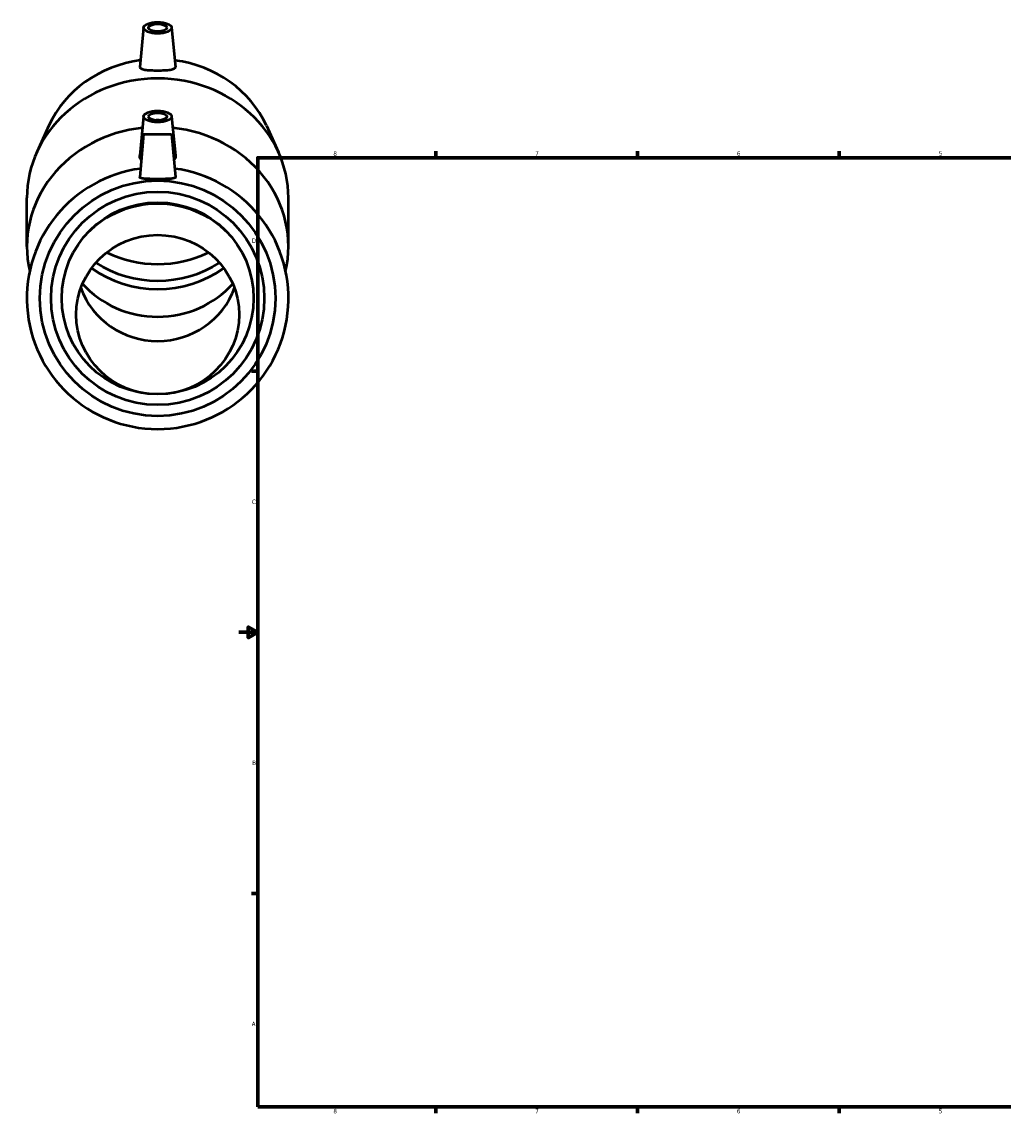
# Model space of a CAD drawing. Header units: inches. Extents: x -4.5 to 74.7, y -34.7 to 55.2.
# Tile 2 of 6: x -4.5 to 16.2, y 0.6 to 23.9. Entities that reach past the tile are written whole.
import ezdxf

# ---------------------------------------------------------------- set-up
doc = ezdxf.new("R2010")
doc.units = ezdxf.units.IN
doc.header["$MEASUREMENT"] = 0
doc.layers.add('Border (ANSI)', color=7, linetype='Continuous', lineweight=70)
doc.layers.add('Visible (ANSI)', color=7, linetype='Continuous', lineweight=50)
doc.styles.add('Note Text (ANSI)', font='tahoma.ttf')

# ---------------------------------------------------------------- blocks, each defined once
blk = doc.blocks.new('Borders Default Border')
at = {"layer": 'Border (ANSI)'}
for p, q in [((4.25, 21), (4.25, 21.134)), ((8.5, 21), (8.5, 21.134)), ((12.75, 21), (12.75, 21.134)), ((21.25, 21), (21.25, 21.134)), ((25.5, 21), (25.5, 21.134)), ((29.75, 21), (29.75, 21.134)), ((0.5, 16.5), (0.366, 16.5)), ((33.5, 16.5), (33.634, 16.5)), ((0.5, 5.5), (0.366, 5.5)), ((33.5, 5.5), (33.634, 5.5)), ((4.25, 1), (4.25, 0.866)), ((8.5, 1), (8.5, 0.866)), ((12.75, 1), (12.75, 0.866)), ((21.25, 1), (21.25, 0.866)), ((25.5, 1), (25.5, 0.866)), ((29.75, 1), (29.75, 0.866))]:
    blk.add_line(p, q, dxfattribs=at)
at = {"layer": 'Border (ANSI)', "flags": 128}
for points in [[(17, 21.4), (17, 21), (16.885, 21.2), (17.115, 21.2), (17, 21)], [(0.5, 1), (0.5, 21), (33.5, 21), (33.5, 1), (0.5, 1)], [(0.1, 11), (0.5, 11), (0.3, 11.115), (0.3, 10.885), (0.5, 11)], [(33.9, 11), (33.5, 11), (33.7, 11.115), (33.7, 10.885), (33.5, 11)], [(17, 0.6), (17, 1), (16.885, 0.8), (17.115, 0.8), (17, 1)]]:
    blk.add_lwpolyline(points, dxfattribs=at)
at = {"layer": 'Border (ANSI)', "color": 5, "true_color": 0x0000ff, "char_height": 0.0945, "attachment_point": 7, "style": 'Note Text (ANSI)'}
for s, insert in [('2', (27.596, 21.04)), ('8', (2.094, 21.038)), ('7', (6.346, 21.04)), ('6', (10.595, 21.038)), ('5', (14.847, 21.038)), ('4', (19.092, 21.04)), ('3', (23.346, 21.038)), ('1', (31.854, 21.04)), ('D', (0.378, 19.203)), ('D', (33.553, 19.203)), ('C', (0.378, 13.701)), ('C', (33.552, 13.701)), ('B', (0.384, 8.203)), ('B', (33.558, 8.203)), ('A', (0.373, 2.703)), ('A', (33.547, 2.703)), ('8', (2.094, 0.863)), ('7', (6.346, 0.866)), ('6', (10.595, 0.864)), ('5', (14.847, 0.864)), ('4', (19.092, 0.866)), ('3', (23.346, 0.864)), ('2', (27.596, 0.866)), ('1', (31.854, 0.866))]:
    blk.add_mtext(s, dxfattribs=dict(at, insert=insert))

msp = doc.modelspace()

# ---------------------------------------------------------------- linework, layer by layer
at = {"layer": 'Visible (ANSI)'}
for p, q in [((-1.903, 23.742), (-1.983, 22.91)), ((-1.313, 23.742), (-1.233, 22.91)), ((-1.903, 21.871), (-1.983, 21.044)), ((-1.313, 21.871), (-1.234, 21.044)), ((-3.898, 21.678), (-4.153, 21.117)), ((0.682, 21.678), (0.937, 21.117)), ((-1.903, 21.497), (-1.983, 20.587)), ((-1.903, 21.497), (-1.313, 21.497)), ((-1.313, 21.497), (-1.233, 20.587)), ((-4.363, 19.129), (-4.363, 20.153)), ((1.147, 19.129), (1.147, 20.153))]:
    msp.add_line(p, q, dxfattribs=at)
for radius in [2.48, 2.246, 2.021]:
    msp.add_circle((-1.608, 18.037), radius, dxfattribs=at)
for centre, radius, start, end in [((-1.608, 18.037), 2.755, 97.4876, 82.5124), ((-1.608, 17.941), 2.088, 44.7306, 135.2694)]:
    msp.add_arc(centre, radius, start, end, dxfattribs=at)
for centre, major_axis, ratio in [((-1.608, 23.737), (0.295, 0), 0.406737), ((-1.608, 23.737), (0.197, 0), 0.406737), ((-1.608, 21.867), (0.295, 0), 0.406737), ((-1.608, 21.867), (-0.197, 0), 0.406737), ((-1.608, 17.693), (1.716, 0), 0.978148)]:
    msp.add_ellipse(centre, major_axis=major_axis, ratio=ratio, dxfattribs=at)
for centre, major_axis, ratio, start_param, end_param in [((-1.608, 23.629), (0.0787, 0), 0.406737, 1.132268, 2.009325), ((-1.608, 20.81), (2.48, 0), 0.913545, 1.717014, 2.748391), ((-1.608, 20.81), (2.479, 0), 0.913545, 0.393201, 1.424578), ((-1.608, 20.153), (-2.755, 0), 0.913545, 3.141593, 6.283185), ((-1.608, 21.759), (-0.0787, 0), 0.406737, 4.27386, 5.150918), ((-1.608, 19.129), (-2.755, 0), 0.913545, 4.82818, 6.49189), ((-1.608, 19.129), (2.755, 0), 0.913545, 6.07448, 7.73819), ((-1.608, 20.81), (-2.246, 0), 0.913545, 1.074662, 2.066931), ((-1.608, 20.284), (-2.246, 0), 0.913545, 0.902418, 2.239175), ((-1.608, 20.46), (-2.246, 0), 0.913545, 0.953011, 2.188581), ((-1.608, 18.816), (-1.716, 0), 0.978148, 0.340963, 2.80063), ((-1.608, 19.496), (-2.021, 0), 0.913545, 0.672951, 2.468641)]:
    msp.add_ellipse(centre, major_axis=major_axis, ratio=ratio, start_param=start_param, end_param=end_param, dxfattribs=at)
for points, knots in [([(-1.983, 22.91), (-1.984, 22.897), (-1.975, 22.886), (-1.938, 22.867), (-1.909, 22.86), (-1.842, 22.849), (-1.8, 22.845), (-1.707, 22.84), (-1.656, 22.839), (-1.56, 22.839), (-1.51, 22.84), (-1.417, 22.845), (-1.375, 22.849), (-1.308, 22.86), (-1.279, 22.867), (-1.241, 22.886), (-1.232, 22.897), (-1.233, 22.91)], [2.823475, 2.823475, 2.823475, 2.823475, 3.195872, 3.195872, 3.568872, 3.568872, 3.933058, 3.933058, 4.297244, 4.297244, 4.661429, 4.661429, 5.025615, 5.025615, 5.398615, 5.398615, 5.771012, 5.771012, 5.771012, 5.771012]), ([(-1.951, 20.952), (-1.951, 20.952), (-1.952, 20.952), (-1.972, 20.975), (-1.982, 21.002), (-1.983, 21.033), (-1.983, 21.038), (-1.982, 21.044)], [2.4646149, 2.4646149, 2.4646149, 2.4646149, 2.4699634, 2.4699634, 2.8228721, 2.8228721, 2.8979025, 2.8979025, 2.8979025, 2.8979025]), ([(-1.233, 21.027), (-1.234, 21.002), (-1.245, 20.975), (-1.265, 20.952), (-1.265, 20.952), (-1.265, 20.952)], [0, 0, 0, 0, 0.3529088, 0.3529088, 0.3582573, 0.3582573, 0.3582573, 0.3582573]), ([(-1.233, 20.584), (-1.234, 20.577), (-1.245, 20.57), (-1.284, 20.56), (-1.313, 20.556), (-1.379, 20.552), (-1.421, 20.551), (-1.512, 20.55), (-1.562, 20.55), (-1.654, 20.55), (-1.704, 20.55), (-1.795, 20.551), (-1.837, 20.552), (-1.903, 20.556), (-1.932, 20.56), (-1.972, 20.57), (-1.982, 20.577), (-1.983, 20.585), (-1.983, 20.586), (-1.983, 20.587)], [0, 0, 0, 0, 0.352909, 0.352909, 0.705818, 0.705818, 1.058627, 1.058627, 1.411436, 1.411436, 1.764245, 1.764245, 2.117055, 2.117055, 2.469963, 2.469963, 2.822872, 2.822872, 2.860893, 2.860893, 2.860893, 2.860893])]:
    msp.add_open_spline(points, degree=3, knots=knots, dxfattribs=at)
for points in [[(-1.234, 21.044), (-1.233, 21.038), (-1.233, 21.033), (-1.233, 21.027)], [(-1.233, 20.587), (-1.233, 20.586), (-1.233, 20.585), (-1.233, 20.584)]]:
    msp.add_open_spline(points, degree=3, dxfattribs=at)

# ---------------------------------------------------------------- block references
msp.add_blockref('Borders Default Border', (0, 0))

doc.saveas('drawing.dxf')
